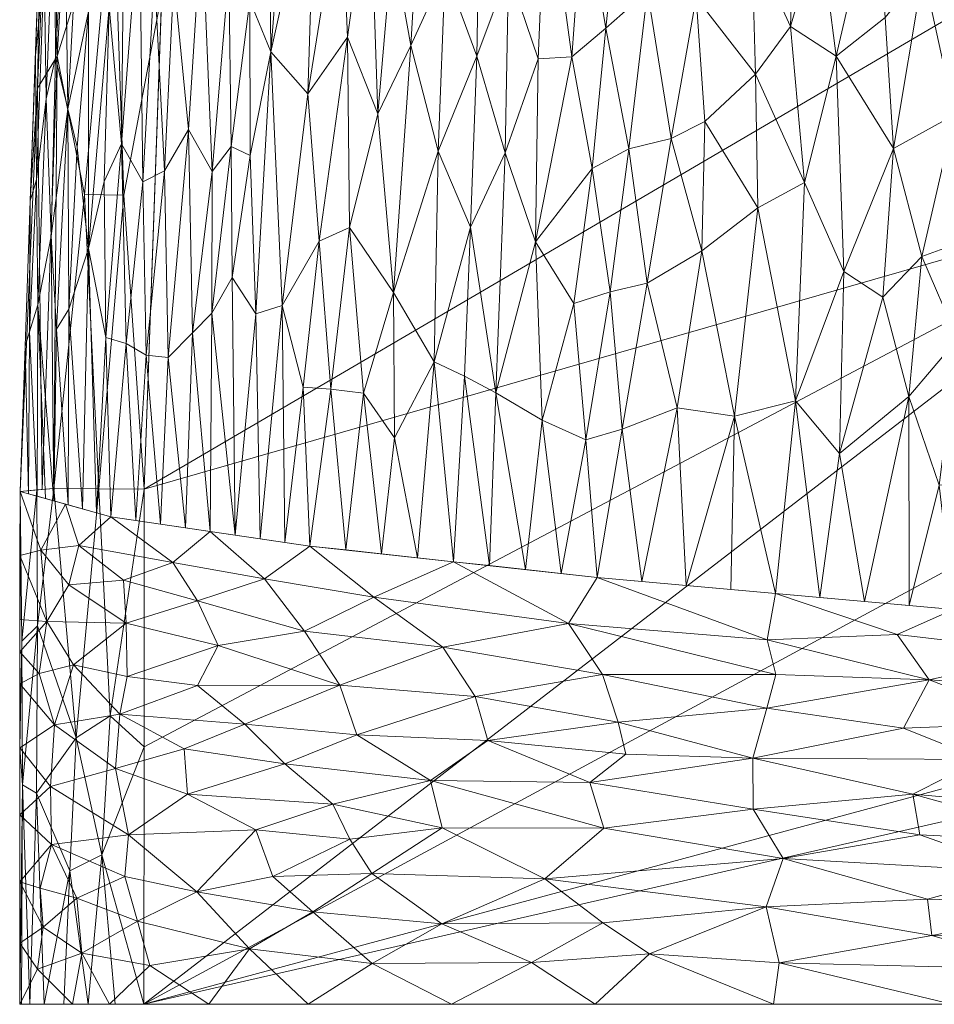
# Model space of a CAD drawing. Header units: millimetres. Extents: x -225 to 225, y 0 to 300.
# Tile 1 of 125: x -225 to -181, y 0 to 47. Entities that reach past the tile are written whole.
import ezdxf

# ---------------------------------------------------------------- set-up
doc = ezdxf.new("R2010")
doc.units = ezdxf.units.MM
doc.layers.add('A-GENM', color=13, linetype='Continuous')

# ---------------------------------------------------------------- blocks, each defined once
blk = doc.blocks.new('MODEL_CLU032I0-1CAAULW00 - MODEL_CLU032I0-1CAAULW00-465174-Preview')
at = {"layer": 'A-GENM', "lineweight": 9}
mesh = blk.add_polyface(dxfattribs=at)
corners = [(224.818, 0, -6.347), (220.486, 0, -31.518), (210.918, 0, -55.201), (197.071, 0, -76.685), (179.886, 0, -95.612), (160.107, 0, -111.809), (138.272, 0, -125.122), (114.804, 0, -135.296), (90.097, 0, -141.905), (64.693, 0, -144.291), (-64.693, 0, -144.291), (-90.104, 0, -141.904), (-114.798, 0, -135.298), (-138.266, 0, -125.125), (-160.108, 0, -111.809), (-179.897, 0, -95.602), (-197.082, 0, -76.671), (-210.922, 0, -55.193), (-220.486, 0, -31.518), (-224.818, 0, -6.347), (-224.736, 0, -4.957), (-224.336, 0, -3.624), (-223.638, 0, -2.417), (-222.681, 0, -1.403), (-221.515, 0, -0.637), (-220.205, 0, -0.16), (-218.828, 0), (218.828, 0), (220.211, 0, -0.162), (221.519, 0, -0.639), (222.683, 0, -1.405), (223.64, 0, -2.419), (224.337, 0, -3.628), (224.737, 0, -4.963)]
mesh.append_faces([[corners[k] for k in face] for face in [(21, 26, 19, 20), (0, 27, 32, 33), (9, 27, 7, 8)]], dxfattribs={"vtx0": -1, "vtx1": -1})
mesh.append_faces([[corners[k] for k in face] for face in [(26, 14, 15), (10, 26, 27, 9), (27, 6, 7)]], dxfattribs={"vtx0": -1, "vtx2": -1})
mesh.append_faces([[corners[k] for k in face] for face in [(26, 21, 22, 23), (26, 12, 13, 14), (27, 30, 31, 32), (27, 0, 1, 2), (27, 2, 3, 4), (27, 4, 5, 6)]], dxfattribs={"vtx0": -1, "vtx3": -1})
mesh.append_faces([[corners[k] for k in face] for face in [(18, 19, 26, 17), (16, 17, 26, 15)]], dxfattribs={"vtx1": -1, "vtx2": -1})
mesh.append_faces([[corners[k] for k in face] for face in [(24, 25, 26, 23)]], dxfattribs={"vtx2": -1})
mesh.append_faces([[corners[k] for k in face] for face in [(10, 11, 12, 26)]], dxfattribs={"vtx2": -1, "vtx3": -1})
mesh.append_faces([[corners[k] for k in face] for face in [(27, 28, 29, 30)]], dxfattribs={"vtx3": -1})
mesh = blk.add_polyface(dxfattribs=at)
corners = [(218.828, 0), (-218.828, 0), (-218.82, -12.417, -0.414), (-218.814, -24.835, -0.828), (-216.333, -95.635, -3.188), (-213.926, -166.437, -5.548), (-213.909, -166.78, -5.559), (-213.889, -167.123, -5.571), (-212.397, -177.134, -5.904), (-209.488, -186.834, -6.228), (-205.487, -196.14, -6.538), (-200.61, -205.02, -6.834), (-195.003, -213.46, -7.115), (-188.777, -221.454, -7.382), (-182.013, -229, -7.633), (-174.782, -236.1, -7.87), (-167.177, -242.797, -8.093), (-166.192, -243.471, -8.116), (-165.263, -244.22, -8.141), (-164.625, -244.727, -8.158), (-163.992, -245.226, -8.174), (-131.353, -265.95, -8.865), (-95.504, -280.49, -9.35), (-57.855, -289.446, -9.648), (-19.368, -293.577, -9.786), (19.345, -293.578, -9.786), (57.833, -289.449, -9.648), (95.484, -280.496, -9.35), (131.335, -265.959, -8.865), (163.975, -245.244, -8.175), (165.291, -244.193, -8.14), (166.641, -243.158, -8.105), (167.597, -242.378, -8.079), (168.543, -241.588, -8.053), (175.907, -235.052, -7.835), (182.873, -228.095, -7.603), (189.391, -220.716, -7.357), (195.395, -212.914, -7.097), (200.808, -204.692, -6.823), (205.529, -196.055, -6.535), (209.421, -187.016, -6.234), (212.288, -177.603, -5.92), (213.835, -167.891, -5.596), (213.887, -167.158, -5.572), (213.925, -166.42, -5.547), (213.954, -165.617, -5.521), (213.98, -164.813, -5.494), (215.162, -129.818, -4.327), (216.361, -94.823, -3.161), (217.578, -59.828, -1.994), (218.814, -24.835, -0.828), (218.82, -12.417, -0.414), (0, -50.037, -1.668), (29.152, -51.205, -1.707), (58.105, -54.794, -1.826), (86.604, -61.031, -2.034), (114.259, -70.319, -2.344), (140.394, -83.275, -2.776), (163.807, -100.667, -3.356), (182.438, -123.099, -4.103), (193.382, -150.121, -5.004), (193.324, -179.269, -5.976), (182.157, -206.198, -6.873), (163.267, -228.413, -7.614), (139.879, -245.839, -8.195), (113.918, -259.141, -8.638), (86.439, -268.937, -8.965), (58.053, -275.669, -9.189), (29.146, -279.615, -9.32), (0, -280.917, -9.364), (-29.146, -279.615, -9.32), (-58.053, -275.669, -9.189), (-86.439, -268.937, -8.965), (-113.918, -259.141, -8.638), (-139.878, -245.839, -8.195), (-163.267, -228.413, -7.614), (-182.157, -206.198, -6.873), (-193.324, -179.269, -5.976), (-193.382, -150.121, -5.004), (-182.438, -123.1, -4.103), (-163.807, -100.667, -3.356), (-140.394, -83.275, -2.776), (-114.259, -70.32, -2.344), (-86.604, -61.031, -2.034), (-58.105, -54.794, -1.826), (-29.152, -51.205, -1.707), (172.5, -51.99, -1.733), (167.374, -64.358, -2.145), (155, -69.481, -2.316), (142.626, -64.358, -2.145), (137.5, -51.99, -1.733), (142.626, -39.623, -1.321), (155, -34.5, -1.15), (167.374, -39.623, -1.321)]
mesh.append_faces([[corners[k] for k in face] for face in [(83, 1, 82), (2, 82, 1), (55, 91, 54), (82, 3, 81), (90, 56, 89), (89, 57, 88), (49, 87, 48), (86, 50, 93), (58, 88, 57), (92, 53, 91), (44, 61, 43), (76, 14, 75), (14, 76, 13), (16, 75, 15), (75, 20, 74), (74, 21, 73), (21, 74, 20), (19, 75, 18), (70, 24, 69), (34, 63, 33), (35, 63, 34), (32, 63, 31), (25, 69, 24), (29, 64, 28), (65, 28, 64)]], dxfattribs={"vtx0": -1, "vtx1": -1})
mesh.append_faces([[corners[k] for k in face] for face in [(92, 0, 53)]], dxfattribs={"vtx0": -1, "vtx1": -1, "vtx2": -1})
mesh.append_faces([[corners[k] for k in face] for face in [(82, 2, 3), (1, 84, 85), (0, 52, 53), (90, 55, 56), (52, 0, 1), (55, 90, 91), (77, 6, 7), (77, 7, 8), (3, 80, 81), (86, 49, 50), (49, 86, 87), (0, 92, 93), (47, 59, 60, 46), (61, 44, 45), (76, 11, 12), (11, 76, 77), (76, 12, 13), (75, 14, 15), (75, 17, 18), (73, 21, 22), (23, 71, 72, 22), (35, 62, 63), (63, 32, 33), (63, 30, 31), (62, 36, 37), (62, 35, 36), (38, 61, 62), (25, 68, 69), (66, 26, 27), (63, 29, 30), (29, 63, 64), (65, 27, 28), (27, 65, 66)]], dxfattribs={"vtx0": -1, "vtx2": -1})
mesh.append_faces([[corners[k] for k in face] for face in [(83, 84, 1), (85, 52, 1), (53, 54, 91), (77, 78, 5), (5, 6, 77), (79, 80, 4), (8, 9, 77), (3, 4, 80), (87, 88, 58), (56, 57, 89), (51, 0, 93), (50, 51, 93), (41, 42, 61, 40), (60, 61, 45), (42, 43, 61), (47, 48, 59), (45, 46, 60), (10, 11, 77), (16, 17, 75), (19, 20, 75), (70, 71, 23), (23, 24, 70), (72, 73, 22), (39, 40, 61), (38, 39, 61), (37, 38, 62), (67, 68, 26), (66, 67, 26), (25, 26, 68), (9, 10, 77)]], dxfattribs={"vtx1": -1, "vtx2": -1})
mesh.append_faces([[corners[k] for k in face] for face in [(58, 59, 48, 87)]], dxfattribs={"vtx1": -1, "vtx2": -1, "vtx3": -1})
mesh.append_faces([[corners[k] for k in face] for face in [(4, 5, 78, 79)]], dxfattribs={"vtx1": -1, "vtx3": -1})
mesh = blk.add_polyface(dxfattribs=at)
corners = [(182.518, -17.829, -93.481), (179.792, -19.031, -96.147), (175.081, -16.968, -100.373), (165.182, -16.36, -108.437), (170.21, -14.975, -104.439), (169.124, -6.499, -105.117), (176.311, -6.379, -99.019), (173.247, -7.766, -101.726), (188.203, -1.994, -87.217), (180.847, -3.322, -94.755), (175.129, -1.682, -99.978), (179.886, 0, -95.612), (181.053, -5.062, -94.591), (172.819, -4.845, -102.031), (188.783, -17.577, -86.957), (196.976, -20.587, -77.309), (188.384, -19.809, -86.728), (181.765, -10.14, -94.013), (189.469, -11.872, -86.042), (178.449, -11.8, -97.2), (181.418, -8.172, -94.304), (188.006, -7.025, -87.532), (170.271, -3.299, -104.126), (170.235, -9.127, -104.273), (180.97, -15.649, -94.926), (175.494, -13.576, -99.915), (182.209, -13.309, -93.658), (188.839, -4.701, -86.574), (169.904, -18.25, -104.198), (188.367, -15.899, -87.363), (188.793, -14.282, -86.852), (196.665, -8.489, -77.381), (189.454, -9.413, -85.998), (194.455, -2.434, -80.019), (188.479, 0, -86.149), (167.638, -13.189, -106.453), (168.003, -10.546, -106.1), (171.571, -11.928, -103.237), (169.997, 0, -103.711), (196.726, -15.899, -77.492)]
mesh.append_faces([[corners[k] for k in face] for face in [(0, 1, 2), (3, 4, 2), (5, 6, 7), (8, 9, 10), (8, 10, 11), (12, 13, 9), (17, 18, 19), (20, 6, 21), (6, 20, 7), (9, 13, 22), (7, 17, 23), (24, 25, 26), (21, 12, 27), (0, 24, 14), (24, 2, 4), (25, 24, 4), (29, 14, 24), (26, 25, 19), (18, 30, 26), (21, 31, 32), (20, 21, 32), (12, 21, 6), (17, 20, 32), (20, 17, 7), (18, 17, 32), (23, 17, 19), (33, 27, 8), (9, 8, 27), (4, 35, 25), (23, 19, 36), (37, 36, 19), (19, 25, 37), (35, 37, 25), (12, 9, 27), (9, 22, 10), (12, 6, 13), (5, 13, 6), (24, 0, 2), (16, 0, 14), (24, 30, 29), (39, 29, 30), (18, 26, 19), (24, 26, 30), (33, 8, 34)]], dxfattribs={"vtx0": -1, "vtx1": -1, "vtx2": -1})
mesh.append_faces([[corners[k] for k in face] for face in [(14, 15, 16), (2, 1, 28), (8, 11, 34), (0, 16, 1)]], dxfattribs={"vtx0": -1, "vtx2": -1})
mesh.append_faces([[corners[k] for k in face] for face in [(38, 11, 10)]], dxfattribs={"vtx1": -1, "vtx2": -1})
mesh = blk.add_polyface(dxfattribs=at)
corners = [(198.362, -18.368, -75.427), (188.783, -17.577, -86.957), (188.367, -15.899, -87.363), (204.445, -8.509, -66.457), (205.016, -10.798, -65.622), (196.665, -8.489, -77.381), (197.071, 0, -76.685), (200.144, -2.016, -72.61), (194.455, -2.434, -80.019), (196.976, -20.587, -77.309), (203.904, -21.341, -66.61), (196.7, -3.925, -77.236), (204.469, -3.881, -66.318), (199.506, -6.045, -73.569), (203.994, 0, -65.943), (207.824, -1.975, -60.824), (197.33, -10.703, -76.576), (195.972, -13.608, -78.39), (188.793, -14.282, -86.852), (189.469, -11.872, -86.042), (189.454, -9.413, -85.998), (207.751, -19.629, -61.383), (204.412, -17.227, -66.735), (188.839, -4.701, -86.574), (188.006, -7.025, -87.532), (196.726, -15.899, -77.492), (207.843, -6.305, -60.882), (202.248, -12.728, -69.861), (202.859, -14.849, -69.019), (209.381, -15.383, -58.404), (208.562, -12.987, -59.797), (209.723, -9.644, -57.636), (195.598, -12.067, -78.82), (210.686, -4.46, -55.732), (208.899, -7.964, -59.08), (210.832, -22.096, -55.91), (211.094, -17.996, -55.287), (210.918, 0, -55.201), (188.479, 0, -86.149)]
mesh.append_faces([[corners[k] for k in face] for face in [(9, 0, 10), (10, 21, 35)]], dxfattribs={"vtx0": -1, "vtx1": -1})
mesh.append_faces([[corners[k] for k in face] for face in [(0, 1, 2), (3, 4, 5), (6, 7, 8), (11, 12, 13), (14, 15, 7), (3, 5, 13), (5, 4, 16), (17, 18, 19), (20, 16, 19), (21, 0, 22), (23, 13, 24), (25, 18, 17), (26, 3, 13), (27, 28, 17), (29, 28, 30), (4, 30, 27), (16, 4, 27), (4, 3, 31), (17, 19, 32), (16, 20, 5), (32, 27, 17), (13, 12, 26), (24, 13, 5), (11, 13, 23), (26, 12, 33), (3, 34, 31), (27, 30, 28), (17, 28, 25), (0, 25, 22), (25, 0, 2), (10, 0, 21), (1, 0, 9), (36, 21, 22), (22, 29, 36), (29, 22, 28), (25, 28, 22), (7, 12, 11), (8, 7, 11), (7, 15, 12), (15, 33, 12), (34, 3, 26), (19, 16, 32), (27, 32, 16), (23, 8, 11)]], dxfattribs={"vtx0": -1, "vtx1": -1, "vtx2": -1})
mesh.append_faces([[corners[k] for k in face] for face in [(7, 6, 14), (8, 38, 6)]], dxfattribs={"vtx0": -1, "vtx2": -1})
mesh.append_faces([[corners[k] for k in face] for face in [(14, 37, 15)]], dxfattribs={"vtx1": -1, "vtx2": -1})
mesh = blk.add_polyface(dxfattribs=at)
corners = [(220.199, -11.377, -32.746), (223.34, -10.495, -19.388), (223.139, -13.477, -20.582), (219.138, -4.016, -35.959), (213.745, -2.672, -49.53), (218.547, -1.878, -37.66), (224.812, -9.135, -6.658), (223.287, -7.708, -19.624), (216.897, -12.316, -42.372), (216.733, -10.133, -42.736), (223.686, -3.727, -17.129), (223.967, -1.692, -15.158), (224.816, -2.952, -6.447), (216.285, -5.428, -43.749), (212.607, -6.159, -51.992), (210.686, -4.46, -55.732), (207.843, -6.305, -60.882), (212.044, -11.596, -53.257), (208.562, -12.987, -59.797), (205.016, -10.798, -65.622), (219.565, -8.168, -34.733), (209.723, -9.644, -57.636), (213.431, -8.41, -50.328), (219.744, -6.17, -34.119), (222.07, -5.125, -25.536), (222.277, 0, -21.112), (221.826, -2.463, -26.509), (220.486, 0, -31.518), (224.814, -5.904, -6.548), (224.81, -12.365, -6.768), (223.83, -5.603, -16.21), (224.818, 0, -6.347), (215.702, 0, -43.359), (210.918, 0, -55.201), (207.824, -1.975, -60.824), (208.899, -7.964, -59.08)]
mesh.append_faces([[corners[k] for k in face] for face in [(25, 26, 27), (29, 1, 6), (27, 5, 32), (32, 4, 33), (28, 10, 12), (31, 11, 25)]], dxfattribs={"vtx0": -1, "vtx1": -1})
mesh.append_faces([[corners[k] for k in face] for face in [(0, 1, 2), (3, 4, 5), (6, 1, 7), (8, 9, 0), (10, 11, 12), (13, 14, 15), (14, 16, 15), (17, 18, 19), (9, 20, 0), (9, 21, 22), (22, 13, 20), (23, 20, 13), (7, 20, 23), (23, 3, 24), (20, 1, 0), (20, 7, 1), (30, 24, 10), (26, 10, 24), (30, 10, 28), (26, 5, 27), (4, 15, 34), (26, 24, 3), (4, 32, 5), (17, 21, 9), (17, 9, 8), (20, 9, 22), (33, 4, 34), (13, 15, 4), (11, 26, 25), (26, 11, 10), (28, 7, 30), (7, 24, 30), (13, 22, 14), (35, 14, 22), (19, 21, 17), (14, 35, 16), (22, 21, 35), (3, 23, 13), (7, 23, 24), (4, 3, 13), (3, 5, 26)]], dxfattribs={"vtx0": -1, "vtx1": -1, "vtx2": -1})
mesh.append_faces([[corners[k] for k in face] for face in [(7, 28, 6)]], dxfattribs={"vtx0": -1, "vtx2": -1})
mesh.append_faces([[corners[k] for k in face] for face in [(31, 12, 11)]], dxfattribs={"vtx1": -1, "vtx2": -1})
mesh = blk.add_polyface(dxfattribs=at)
corners = [(218.828, 0), (218.82, -12.417, -0.414), (218.814, -24.835, -0.828), (223.18, -24.874, -2.715), (224.803, -24.731, -7.185), (224.81, -12.365, -6.767), (224.818, 0, -6.347), (224.737, 0, -4.963), (224.337, 0, -3.628), (223.64, 0, -2.419), (222.683, 0, -1.405), (221.519, 0, -0.639), (220.211, 0, -0.162), (222.099, -12.853, -1.407), (224.01, -10.185, -3.332), (220.86, -7.207, -0.597), (220.454, -13.916, -0.691), (222.398, -6.428, -1.398), (223.992, -24.803, -4.95), (223.958, -18.257, -3.521), (224.709, -17.518, -5.453), (224.68, -10.581, -5.063), (220.997, -24.855, -1.772)]
mesh.append_faces([[corners[k] for k in face] for face in [(0, 15, 12), (11, 17, 10), (1, 15, 0), (5, 20, 4), (9, 14, 8), (7, 21, 6), (4, 20, 18), (6, 21, 5), (8, 21, 7)]], dxfattribs={"vtx0": -1, "vtx1": -1})
mesh.append_faces([[corners[k] for k in face] for face in [(11, 15, 17), (15, 13, 17), (19, 21, 14), (16, 15, 1), (16, 22, 13), (19, 13, 3), (13, 15, 16), (14, 21, 8), (9, 17, 14), (20, 19, 18), (21, 19, 20), (13, 19, 14), (13, 14, 17), (20, 5, 21)]], dxfattribs={"vtx0": -1, "vtx1": -1, "vtx2": -1})
mesh.append_faces([[corners[k] for k in face] for face in [(15, 11, 12), (19, 3, 18), (16, 2, 22)]], dxfattribs={"vtx0": -1, "vtx2": -1})
mesh.append_faces([[corners[k] for k in face] for face in [(9, 10, 17), (22, 3, 13), (1, 2, 16)]], dxfattribs={"vtx1": -1, "vtx2": -1})
mesh = blk.add_polyface(dxfattribs=at)
corners = [(223.887, -15.956, -16.056), (224.808, -15.457, -6.872), (224.807, -17.002, -6.924), (223.139, -13.477, -20.582), (223.34, -10.495, -19.388), (224.81, -12.365, -6.768), (216.24, -19.458, -44.21), (219.678, -18.386, -34.628), (219.814, -20.452, -34.25), (217.442, -21.305, -41.192), (220.426, -23.501, -32.296), (215.629, -22.799, -44.103), (216.251, -15.371, -44.072), (209.381, -15.383, -58.404), (213.97, -13.504, -49.293), (221.967, -22.13, -26.395), (222.443, -20.225, -24.234), (213.022, -20.518, -51.504), (211.094, -17.996, -55.287), (215.247, -17.305, -46.525), (223.792, -21.893, -16.864), (222.614, -24.116, -19.741), (219.995, -13.996, -33.491), (220.199, -11.377, -32.746), (223.502, -18.466, -18.627), (222.221, -16.376, -25.137), (216.897, -12.316, -42.372), (212.044, -11.596, -53.257), (224.806, -18.548, -6.977), (219.635, -15.81, -34.698), (208.562, -12.987, -59.797), (224.805, -21.639, -7.081), (207.751, -19.629, -61.383), (224.803, -24.731, -7.186), (210.832, -22.096, -55.91)]
mesh.append_faces([[corners[k] for k in face] for face in [(21, 20, 33), (31, 24, 28)]], dxfattribs={"vtx0": -1, "vtx1": -1})
mesh.append_faces([[corners[k] for k in face] for face in [(3, 4, 5), (6, 7, 8), (12, 13, 14), (15, 8, 16), (6, 17, 18), (6, 19, 7), (16, 8, 7), (15, 20, 21), (3, 22, 23), (0, 24, 25), (26, 14, 27), (22, 26, 23), (22, 3, 25), (25, 29, 22), (14, 26, 22), (14, 22, 12), (6, 18, 19), (30, 27, 14), (13, 30, 14), (6, 9, 17), (19, 13, 12), (13, 19, 18), (29, 7, 19), (29, 19, 12), (24, 7, 25), (31, 20, 24), (17, 32, 18), (8, 9, 6), (20, 15, 16), (9, 15, 10), (24, 20, 16), (9, 8, 15), (11, 17, 9), (34, 32, 17), (7, 24, 16), (0, 3, 1), (24, 0, 2), (3, 0, 25), (7, 29, 25), (12, 22, 29)]], dxfattribs={"vtx0": -1, "vtx1": -1, "vtx2": -1})
mesh.append_faces([[corners[k] for k in face] for face in [(0, 1, 2), (9, 10, 11), (24, 2, 28), (3, 5, 1), (20, 31, 33), (17, 11, 34)]], dxfattribs={"vtx0": -1, "vtx2": -1})
mesh.append_faces([[corners[k] for k in face] for face in [(21, 10, 15)]], dxfattribs={"vtx1": -1, "vtx2": -1})
mesh = blk.add_polyface(dxfattribs=at)
corners = [(190.363, -28.358, -85.22), (191.934, -36.33, -83.399), (189.234, -38.41, -86.498), (174.38, -30.352, -101.082), (177.133, -31.26, -98.64), (175.575, -37.774, -100.111), (176.05, -25.03, -99.577), (177.32, -18.836, -98.16), (178.457, -25.199, -97.394), (187.423, -29.099, -88.464), (186.236, -19.614, -89.083), (188.384, -19.809, -86.728), (181.948, -29.314, -94.083), (184.088, -19.42, -91.438), (185.292, -26.566, -90.712), (170.695, -39.073, -104.324), (167.991, -32.207, -106.415), (171.612, -32.261, -103.464), (171.268, -24.916, -103.689), (169.904, -18.25, -104.198), (172.376, -18.445, -102.186), (179.612, -32.068, -96.347), (178.148, -37.21, -97.765), (180.494, -25.035, -95.479), (181.94, -19.225, -93.793), (186.99, -39.634, -88.967), (185.085, -35.335, -90.949), (183.211, -34.095, -92.854), (192.68, -20.198, -82.019), (190.532, -20.003, -84.374), (193.117, -28.76, -82.013), (194.575, -34.78, -80.217), (168.013, -39.858, -106.518), (173.171, -37.977, -102.217), (173.726, -24.105, -101.608), (168.566, -24.655, -105.884), (174.848, -18.64, -100.173), (179.792, -19.031, -96.147), (181.328, -36.056, -94.731), (182.694, -41.26, -93.435), (194.828, -20.392, -79.664)]
mesh.append_faces([[corners[k] for k in face] for face in [(28, 0, 29), (36, 34, 20)]], dxfattribs={"vtx0": -1, "vtx1": -1})
mesh.append_faces([[corners[k] for k in face] for face in [(0, 1, 2), (3, 4, 5), (6, 7, 8), (12, 13, 14), (15, 16, 17), (21, 22, 4), (23, 21, 8), (4, 8, 21), (23, 24, 12), (10, 9, 14), (9, 0, 2), (0, 9, 11), (25, 9, 2), (9, 26, 14), (14, 26, 27), (1, 30, 31), (15, 32, 16), (15, 17, 33), (34, 17, 18), (18, 35, 19), (3, 33, 17), (18, 16, 35), (3, 34, 6), (18, 20, 34), (16, 18, 17), (3, 5, 33), (22, 5, 4), (0, 28, 30), (6, 34, 36), (34, 3, 17), (3, 6, 4), (23, 8, 37), (6, 8, 4), (38, 21, 12), (21, 23, 12), (27, 38, 12), (14, 27, 12), (39, 27, 26), (22, 21, 38), (0, 30, 1), (9, 25, 26)]], dxfattribs={"vtx0": -1, "vtx1": -1, "vtx2": -1})
mesh.append_faces([[corners[k] for k in face] for face in [(9, 10, 11), (18, 19, 20), (14, 13, 10), (6, 36, 7), (23, 37, 24), (30, 28, 40), (0, 11, 29)]], dxfattribs={"vtx0": -1, "vtx2": -1})
mesh.append_faces([[corners[k] for k in face] for face in [(7, 37, 8), (24, 13, 12)]], dxfattribs={"vtx1": -1, "vtx2": -1})
mesh = blk.add_polyface(dxfattribs=at)
corners = [(199.948, -36.762, -73.155), (198.096, -33.799, -75.703), (199.638, -28.168, -73.673), (194.828, -20.392, -79.664), (195.772, -27.74, -78.762), (193.117, -28.76, -82.013), (197.524, -27.212, -76.518), (203.371, -30.292, -68.267), (203.904, -21.341, -66.61), (204.834, -30.973, -65.999), (195.452, -41.247, -79.111), (194.575, -34.78, -80.217), (196.357, -34.35, -77.975), (198.708, -20.775, -74.635), (205.636, -21.53, -63.935), (206.743, -27.321, -62.992), (210.924, -43.904, -55.05), (210.374, -36.794, -56.309), (212.157, -33.697, -52.899), (209.099, -21.907, -58.585), (209.826, -29.654, -57.541), (208.251, -29.462, -60.372), (213.44, -33.299, -50.227), (213.704, -40.927, -49.356), (212.719, -45.923, -51.32), (211.158, -29.75, -55.018), (212.031, -22.271, -52.958), (213.23, -22.447, -50.007), (208.918, -37.45, -58.989), (196.976, -20.587, -77.31), (200.44, -20.964, -71.96), (201.869, -29.483, -70.504), (202.172, -21.153, -69.285), (201.416, -41.053, -71.033), (203.083, -37.473, -68.599), (206.792, -34.322, -62.754), (207.549, -42.943, -61.297), (204.643, -41.132, -66.14), (207.368, -21.718, -61.26), (197.226, -40.299, -76.823), (209.008, -46.64, -58.623), (210.831, -22.096, -55.91)]
mesh.append_faces([[corners[k] for k in face] for face in [(30, 2, 13)]], dxfattribs={"vtx0": -1, "vtx1": -1})
mesh.append_faces([[corners[k] for k in face] for face in [(0, 1, 2), (3, 4, 5), (2, 1, 6), (7, 8, 9), (10, 11, 12), (4, 11, 5), (4, 12, 11), (2, 6, 13), (9, 14, 15), (16, 17, 18), (19, 20, 21), (22, 23, 24), (24, 18, 22), (25, 26, 18), (18, 27, 22), (20, 17, 28), (29, 6, 4), (4, 6, 12), (12, 6, 1), (30, 31, 2), (2, 31, 0), (33, 31, 34), (31, 33, 0), (34, 7, 9), (35, 28, 36), (9, 37, 34), (21, 35, 15), (35, 37, 9), (1, 39, 12), (12, 39, 10), (39, 1, 0), (17, 40, 28), (21, 15, 38), (9, 15, 35), (28, 35, 21), (17, 25, 18), (21, 20, 28), (17, 20, 25), (20, 41, 25), (34, 31, 7), (7, 31, 32)]], dxfattribs={"vtx0": -1, "vtx1": -1, "vtx2": -1})
mesh.append_faces([[corners[k] for k in face] for face in [(6, 29, 13), (31, 30, 32), (9, 8, 14), (21, 38, 19), (25, 41, 26), (7, 32, 8)]], dxfattribs={"vtx0": -1, "vtx2": -1})
mesh.append_faces([[corners[k] for k in face] for face in [(3, 29, 4), (14, 38, 15), (19, 41, 20), (26, 27, 18)]], dxfattribs={"vtx1": -1, "vtx2": -1})
mesh = blk.add_polyface(dxfattribs=at)
corners = [(224.342, -32.419, -10.021), (224.393, -24.616, -9.536), (224.555, -31.737, -7.421), (220.662, -32.146, -30.659), (220.752, -39.67, -29.594), (219.916, -41.487, -32.474), (214.62, -41.363, -47.261), (215.556, -33.324, -45.416), (215.532, -40.157, -45.146), (223.036, -32.556, -20.035), (222.457, -33.52, -22.952), (222.48, -24.078, -20.51), (214.574, -35.051, -47.638), (213.704, -40.927, -49.356), (213.44, -33.299, -50.227), (220.426, -23.501, -32.297), (221.11, -23.694, -28.368), (223.297, -37.039, -17.625), (223.942, -33.725, -13.583), (223.543, -43.66, -14.324), (218.887, -39.652, -35.996), (218.718, -31.296, -37.111), (219.693, -31.861, -34.026), (216.678, -42.176, -42.142), (216.494, -32.384, -43.145), (217.667, -31.194, -40.122), (217.832, -40.197, -39.098), (216.828, -22.974, -41.152), (218.027, -23.15, -38.2), (215.628, -22.799, -44.103), (214.429, -22.623, -47.055), (219.226, -23.326, -35.248), (221.795, -23.886, -24.439), (221.499, -36.443, -26.943), (222.497, -43.173, -21.314), (222.047, -41.336, -23.881), (223.165, -24.271, -16.582), (223.984, -24.501, -11.884), (224.01, -39.778, -11.08), (224.308, -38.744, -7.654), (223.575, -24.386, -14.233), (224.803, -24.73, -7.187), (213.23, -22.447, -50.007)]
mesh.append_faces([[corners[k] for k in face] for face in [(32, 33, 16), (30, 14, 42), (29, 7, 30), (36, 9, 11), (39, 0, 2)]], dxfattribs={"vtx0": -1, "vtx1": -1})
mesh.append_faces([[corners[k] for k in face] for face in [(0, 1, 2), (3, 4, 5), (6, 7, 8), (9, 10, 11), (12, 13, 14), (17, 18, 19), (20, 21, 22), (23, 24, 25), (20, 26, 21), (13, 12, 6), (24, 8, 7), (26, 25, 21), (14, 30, 12), (24, 27, 25), (24, 23, 8), (25, 28, 21), (23, 25, 26), (31, 22, 21), (5, 20, 22), (3, 33, 4), (9, 34, 10), (22, 15, 3), (33, 3, 16), (5, 22, 3), (35, 33, 10), (12, 7, 6), (36, 18, 17), (37, 0, 18), (18, 38, 19), (0, 39, 38), (17, 9, 36), (35, 10, 34), (33, 32, 10), (30, 7, 12), (29, 24, 7), (34, 9, 17), (18, 0, 38)]], dxfattribs={"vtx0": -1, "vtx1": -1, "vtx2": -1})
mesh.append_faces([[corners[k] for k in face] for face in [(3, 15, 16), (24, 29, 27), (22, 31, 15), (21, 28, 31), (18, 36, 40), (0, 37, 1)]], dxfattribs={"vtx0": -1, "vtx2": -1})
mesh.append_faces([[corners[k] for k in face] for face in [(41, 2, 1)]], dxfattribs={"vtx1": -1})
mesh.append_faces([[corners[k] for k in face] for face in [(27, 28, 25), (32, 11, 10), (40, 37, 18)]], dxfattribs={"vtx1": -1, "vtx2": -1})
mesh = blk.add_polyface(dxfattribs=at)
corners = [(219.973, -164.808, -11.727), (220.915, -136.784, -10.844), (221.869, -108.768, -9.949), (222.834, -80.766, -9.041), (223.812, -52.758, -8.121), (224.803, -24.731, -7.186), (223.18, -24.874, -2.716), (218.814, -24.835, -0.828), (217.578, -59.828, -1.994), (216.361, -94.823, -3.161), (215.162, -129.818, -4.327), (213.98, -164.813, -5.494), (218.301, -164.898, -7.337), (219.842, -122.87, -6.065), (221.795, -66.857, -4.219), (221.593, -94.851, -6.234), (219.548, -87.287, -3.674), (218.06, -110.078, -4.097), (217.577, -129.433, -4.816), (218.851, -143.83, -6.475), (214.571, -147.315, -4.911), (216.802, -164.868, -6.697), (219.137, -164.853, -9.532), (220.539, -135.56, -8.3), (221.31, -116.549, -8.005), (220.375, -152.839, -11.35), (216.753, -146.928, -5.304), (223.743, -24.825, -4.267), (223.007, -45.721, -4.112), (220.997, -24.855, -1.772), (217.968, -48.771, -1.626), (220.32, -54.37, -2.382), (221.702, -39.045, -2.355), (219.798, -39.012, -1.488), (223.268, -60.146, -6.141), (222.478, -77.612, -6.244), (216.97, -77.326, -2.578), (223.965, -44.174, -6.093), (224.307, -38.744, -7.653), (221.258, -81.817, -4.7), (222.351, -94.767, -9.495), (221.977, -101.818, -8.103), (220.112, -106.143, -5.196), (215.762, -112.32, -3.744), (221.392, -122.776, -10.396), (219.781, -150.534, -8.251), (223.323, -66.762, -8.581), (219.881, -70.868, -2.999)]
mesh.append_faces([[corners[k] for k in face] for face in [(1, 23, 25), (6, 28, 27), (11, 26, 20), (8, 31, 30), (7, 33, 29), (5, 37, 38), (40, 41, 2), (3, 35, 40), (44, 23, 1), (46, 35, 3)]], dxfattribs={"vtx0": -1, "vtx1": -1})
mesh.append_faces([[corners[k] for k in face] for face in [(19, 18, 26), (14, 35, 34), (23, 24, 13), (13, 19, 23), (31, 47, 14), (15, 42, 24), (13, 42, 17), (35, 39, 15), (13, 17, 18), (16, 39, 47), (37, 34, 4), (16, 17, 42), (28, 34, 37), (14, 28, 31), (43, 18, 17), (35, 15, 41), (19, 13, 18), (16, 9, 17), (18, 10, 26), (23, 19, 45), (23, 44, 24), (12, 45, 19), (15, 24, 41), (25, 23, 45), (21, 19, 26), (28, 14, 34), (32, 33, 31), (28, 6, 32), (33, 32, 29), (28, 32, 31), (31, 33, 30), (14, 39, 35), (35, 46, 34), (40, 35, 41), (8, 47, 31), (27, 28, 37), (47, 39, 14), (39, 16, 42), (24, 2, 41), (24, 42, 13), (42, 15, 39), (25, 45, 22), (36, 16, 47)]], dxfattribs={"vtx0": -1, "vtx1": -1, "vtx2": -1})
mesh.append_faces([[corners[k] for k in face] for face in [(18, 43, 10), (19, 21, 12), (16, 36, 9), (37, 4, 38), (17, 9, 43)]], dxfattribs={"vtx0": -1, "vtx2": -1})
mesh.append_faces([[corners[k] for k in face] for face in [(11, 21, 26), (7, 30, 33), (10, 20, 26), (12, 22, 45), (5, 27, 37), (8, 36, 47), (6, 29, 32), (44, 2, 24), (46, 4, 34)]], dxfattribs={"vtx1": -1, "vtx2": -1})
mesh.append_faces([[corners[k] for k in face] for face in [(22, 0, 25)]], dxfattribs={"vtx2": -1})
mesh = blk.add_polyface(dxfattribs=at)
corners = [(202.783, -45.719, -68.973), (204.3, -49.862, -66.593), (202.643, -53.955, -69.144), (212.157, -33.697, -52.899), (212.719, -45.923, -51.32), (210.924, -43.904, -55.05), (206.792, -34.322, -62.754), (205.958, -46.227, -63.943), (204.643, -41.132, -66.14), (197.63, -53.423, -76.303), (198.205, -45.692, -75.511), (199.435, -54.81, -73.83), (194.099, -56.923, -80.905), (194.553, -48.855, -80.267), (195.829, -54.087, -78.681), (199.827, -45.593, -73.279), (201.248, -49.813, -71.234), (201.416, -41.053, -71.033), (205.523, -53.59, -64.584), (203.078, -61.616, -68.467), (196.558, -47.073, -77.698), (197.226, -40.299, -76.823), (212.779, -52.943, -50.972), (213.716, -48.395, -49.053), (195.452, -41.247, -79.111), (206.841, -51.143, -62.391), (205.509, -61.069, -64.558), (207.549, -42.943, -61.297), (207.945, -54.453, -60.417), (208.594, -60.353, -59.159), (209.318, -53.924, -57.911), (209.008, -46.64, -58.623), (211.725, -58.257, -53.067), (210.563, -55.621, -55.481), (212.894, -59.886, -50.518), (199.948, -36.762, -73.155), (203.083, -37.473, -68.599), (201.082, -57.856, -71.475), (198.235, -60.142, -75.524), (196.529, -60.922, -77.829), (207.214, -63.478, -61.619), (208.918, -37.45, -58.989), (210.374, -36.794, -56.309), (209.583, -62.961, -57.261)]
mesh.append_faces([[corners[k] for k in face] for face in [(0, 1, 2), (3, 4, 5), (6, 7, 8), (9, 10, 11), (12, 13, 14), (15, 16, 11), (15, 17, 16), (17, 0, 16), (18, 19, 1), (10, 20, 21), (22, 4, 23), (20, 13, 24), (25, 26, 18), (25, 27, 28), (29, 28, 30), (28, 27, 31), (1, 8, 7), (32, 33, 4), (4, 33, 5), (32, 22, 34), (4, 22, 32), (31, 30, 28), (10, 35, 15), (35, 17, 15), (0, 17, 36), (8, 1, 0), (0, 2, 16), (8, 0, 36), (18, 1, 7), (2, 37, 16), (16, 37, 11), (10, 9, 20), (19, 37, 2), (1, 19, 2), (9, 14, 20), (24, 21, 20), (35, 10, 21), (11, 10, 15), (38, 9, 11), (14, 9, 39), (12, 14, 39), (13, 20, 14), (25, 18, 7), (27, 25, 7), (25, 28, 40), (6, 27, 7), (27, 41, 31), (30, 5, 33), (31, 42, 5), (5, 30, 31), (30, 33, 43)]], dxfattribs={"vtx0": -1, "vtx1": -1, "vtx2": -1})
mesh = blk.add_polyface(dxfattribs=at)
corners = [(173.597, -50.974, -102.102), (171.235, -51.388, -104.136), (172.152, -45.046, -103.213), (183.096, -47.588, -93.117), (183.554, -53.884, -92.763), (181.269, -49.835, -94.977), (185.454, -45.722, -90.659), (176.02, -50.557, -99.941), (178.638, -50.323, -97.519), (177.355, -57.316, -98.885), (193.408, -41.748, -81.647), (191.789, -42.576, -83.587), (191.934, -36.33, -83.399), (187.661, -47.144, -88.31), (186.254, -51.974, -89.901), (170.695, -39.073, -104.324), (173.171, -37.977, -102.217), (192.205, -48.541, -83.134), (191.325, -58.994, -84.307), (189.529, -51.239, -86.278), (168.013, -39.858, -106.518), (169.77, -45.763, -105.218), (182.694, -41.26, -93.435), (181.328, -36.056, -94.731), (183.211, -34.095, -92.854), (177.135, -43.226, -98.783), (179.744, -42.896, -96.339), (174.496, -44.217, -101.17), (175.575, -37.774, -100.111), (180.691, -58.964, -95.746), (185.085, -35.335, -90.949), (178.148, -37.21, -97.765), (186.99, -39.634, -88.967), (174.963, -57.514, -101.068), (172.525, -57.384, -103.204), (168.87, -51.988, -106.108), (167.34, -46.443, -107.193), (194.575, -34.78, -80.217), (195.452, -41.247, -79.111), (187.337, -57.7, -88.828), (189.338, -44.846, -86.425), (194.099, -56.923, -80.905), (194.553, -48.855, -80.267), (189.234, -38.41, -86.498)]
mesh.append_faces([[corners[k] for k in face] for face in [(0, 1, 2), (3, 4, 5), (4, 3, 6), (7, 8, 9), (10, 11, 12), (6, 13, 14), (2, 15, 16), (17, 18, 19), (20, 15, 21), (22, 23, 24), (25, 26, 8), (27, 2, 16), (7, 0, 27), (25, 7, 27), (7, 25, 8), (28, 27, 16), (26, 5, 8), (8, 5, 29), (22, 5, 26), (22, 30, 6), (31, 23, 26), (32, 6, 30), (6, 32, 13), (33, 0, 7), (1, 0, 34), (2, 1, 21), (1, 35, 21), (15, 2, 21), (0, 2, 27), (21, 35, 36), (27, 28, 25), (37, 38, 10), (31, 26, 25), (39, 14, 13), (17, 19, 40), (26, 23, 22), (28, 31, 25), (37, 10, 12), (41, 17, 42), (10, 42, 17), (42, 10, 38), (11, 10, 17), (5, 22, 3), (6, 3, 22), (13, 40, 19), (40, 32, 43), (39, 13, 19), (4, 6, 14), (32, 40, 13), (43, 12, 11), (17, 40, 11), (43, 11, 40)]], dxfattribs={"vtx0": -1, "vtx1": -1, "vtx2": -1})
mesh = blk.add_polyface(dxfattribs=at)
corners = [(217.862, -57.925, -37.918), (216.763, -59.591, -41.002), (217.382, -49.471, -39.819), (219.801, -52.332, -31.959), (219.659, -60.057, -31.82), (219.046, -52.868, -34.521), (218.887, -39.652, -35.996), (218.32, -49.712, -37.048), (217.832, -40.197, -39.098), (220.904, -59.916, -26.854), (221.496, -47.865, -25.619), (221.79, -56.204, -23.124), (223.138, -54.164, -14.998), (223.636, -50.043, -11.567), (223.404, -59.553, -10.741), (213.716, -48.395, -49.053), (214.735, -49.761, -46.647), (213.896, -55.546, -48.396), (216.678, -42.176, -42.142), (216.037, -52.268, -43.308), (222.637, -53.454, -18.749), (223.098, -45.646, -17.221), (220.51, -48.095, -29.701), (221.499, -36.443, -26.943), (219.916, -41.487, -32.474), (215.603, -62.627, -43.97), (214.855, -57.681, -46.046), (215.532, -40.157, -45.146), (220.656, -54.474, -28.49), (214.62, -41.363, -47.261), (213.704, -40.927, -49.356), (222.497, -43.173, -21.314), (223.297, -37.039, -17.625), (212.779, -52.943, -50.972), (212.894, -59.886, -50.518), (212.719, -45.923, -51.32), (223.813, -52.758, -8.122), (222.578, -62.351, -17.389), (223.543, -43.66, -14.324), (223.569, -59.76, -8.352), (224.01, -39.778, -11.08), (224.06, -45.751, -7.888), (220.752, -39.67, -29.594), (224.308, -38.744, -7.654), (222.047, -41.336, -23.881)]
mesh.append_faces([[corners[k] for k in face] for face in [(41, 40, 43)]], dxfattribs={"vtx0": -1, "vtx1": -1})
mesh.append_faces([[corners[k] for k in face] for face in [(0, 1, 2), (3, 4, 5), (6, 7, 8), (9, 10, 11), (12, 13, 14), (15, 16, 17), (18, 2, 19), (20, 21, 12), (22, 23, 10), (7, 0, 2), (5, 6, 24), (19, 1, 25), (1, 19, 2), (26, 19, 25), (27, 19, 16), (8, 2, 18), (0, 7, 5), (26, 17, 16), (10, 9, 28), (24, 22, 3), (19, 27, 18), (29, 15, 30), (10, 31, 11), (20, 11, 31), (21, 31, 32), (19, 26, 16), (33, 15, 17), (33, 17, 34), (30, 15, 35), (27, 16, 29), (15, 29, 16), (13, 36, 14), (20, 12, 37), (13, 12, 38), (13, 38, 40), (40, 41, 13), (38, 21, 32), (12, 21, 38), (8, 7, 2), (6, 5, 7), (4, 3, 28), (10, 28, 22), (24, 3, 5), (28, 3, 22), (23, 22, 42), (24, 42, 22), (31, 21, 20), (31, 10, 44), (23, 44, 10)]], dxfattribs={"vtx0": -1, "vtx1": -1, "vtx2": -1})
mesh.append_faces([[corners[k] for k in face] for face in [(14, 36, 39)]], dxfattribs={"vtx0": -1, "vtx2": -1})
mesh.append_faces([[corners[k] for k in face] for face in [(41, 36, 13)]], dxfattribs={"vtx1": -1, "vtx2": -1})

msp = doc.modelspace()

# ---------------------------------------------------------------- block references
at = {"layer": 'A-GENM', "lineweight": 9, "rotation": 180}
msp.add_blockref('MODEL_CLU032I0-1CAAULW00 - MODEL_CLU032I0-1CAAULW00-465174-Preview', (0, 0, 850), dxfattribs=at)

doc.saveas('drawing.dxf')
